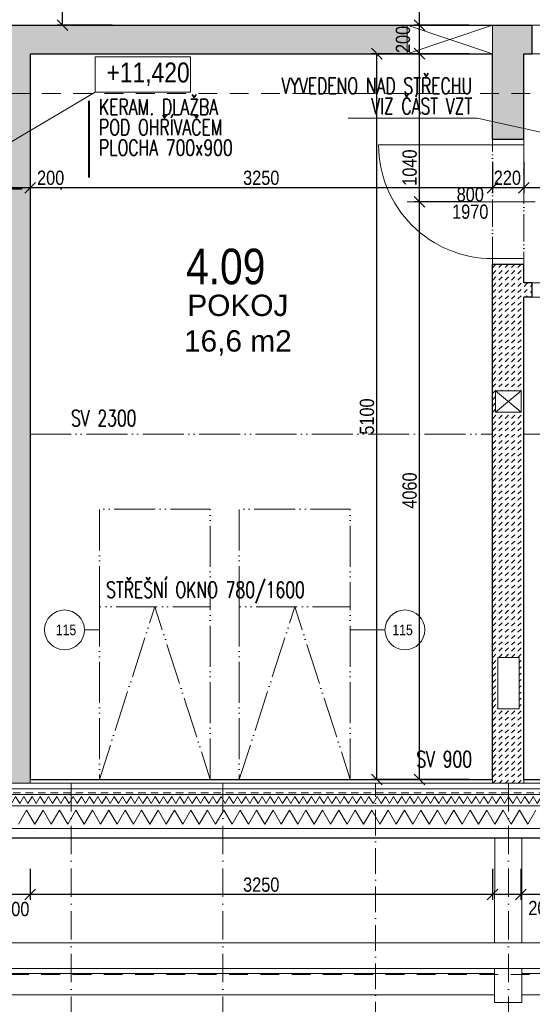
# Model space of a CAD drawing. Header units: millimetres. Extents: x -300958 to -108039, y 30118 to 292543.
# Tile 238 of 256: x -192795 to -189192, y 161125 to 168044. Entities that reach past the tile are written whole.
import ezdxf
from ezdxf.enums import TextEntityAlignment as Align

# ---------------------------------------------------------------- set-up
doc = ezdxf.new("R2010")
doc.units = ezdxf.units.MM
doc.header["$MEASUREMENT"] = 0
for name, pattern in [('ACAD_ISO05W100', [33, 24, -3, 0, -3, 0, -3]), ('ACAD_ISO10W100', [18, 12, -3, 0, -3]), ('CERCHOVANA1', [6, 4, -1, 0, -1]), ('DGN Style 2', [879.857395, 527.914437, -351.942958]), ('DGN Style 4', [1094.119168, 546.717885, -273.358943, 0.683397, -273.358943])]:
    doc.linetypes.add(name, pattern=pattern)
doc.layers.get('0').update_dxf_attribs({"lineweight": 13})
doc.layers.get('Defpoints').update_dxf_attribs({"color": 3, "lineweight": 13})
for name, color, linetype, lineweight in [('A_Krokev', 134, 'CERCHOVANA1', 9), ('A_Pozednice', 102, 'Continuous', 9), ('A_Vazné trámy', 52, 'Continuous', 9), ('A_Vodorovné prvky krovu', 133, 'Continuous', 9), ('dims', 7, 'Continuous', 9), ('dvere', 7, 'Continuous', 9), ('Materiály', 1, 'Continuous', 13), ('navrh', 1, 'Continuous', 9), ('popis', 7, 'Continuous', 9), ('PSV', 7, 'Continuous', 13), ('rez', 7, 'Continuous', 13), ('STAVEBNÍ ÚPRAVY', 7, 'Continuous', 13), ('tenka', 7, 'Continuous', 13), ('texts', 3, 'Continuous', 30), ('výškové kóty', 7, 'Continuous', 13), ('walls pod', 7, 'Continuous', 13), ('zařizovací předměty', 7, 'Continuous', 9)]:
    doc.layers.add(name, color=color, linetype=linetype, lineweight=lineweight)
doc.styles.add('GENERATED_STYLE_8', font='arial.ttf')
doc.styles.get("Standard").update_dxf_attribs({"font": 'txt.shx'})
doc.styles.add('STYLE-0', font='ARIALN.TTF')
doc.styles.add('Style-Arial', font='arial.ttf')
doc.dimstyles.new('arch', dxfattribs={"dimscale": 50, "dimtxt": 2.5, "dimasz": 2.5, "dimexe": 1.25, "dimexo": 0.9, "dimtad": 1, "dimdec": 0, "dimtxsty": 'STYLE-0', "dimblk": 'ARCHTICK', "dimcen": 2.5, "dimadec": 0, "dimazin": 0, "dimtfac": 1, "dimtdec": 0, "dimtmove": 2, "dimatfit": 3, "dimldrblk": 'ARCHTICK', "dimfxl": 0, "dimarcsym": 0})
pattern_1 = [(45, (31500, 0), (4e-15, 44.1941738), [31.25, -31.25])]

# ---------------------------------------------------------------- blocks, each defined once
blk = doc.blocks.new('_ArchTick')
at = {"color": 0, "linetype": 'ByBlock', "flags": 128}
blk.add_lwpolyline([(-0.5, -0.5), (0.5, 0.5)], dxfattribs=at)
blk = doc.blocks.new('*D2560')
at = {"layer": 'Defpoints', "color": 0, "linetype": 'Continuous'}
for p in [(-189272.6, 162152.4), (-185722.2, 162152.4), (-189272.6, 161895.6)]:
    blk.add_point(p, dxfattribs=at)
at = {"layer": 'dims', "color": 0, "linetype": 'Continuous', "lineweight": -2}
for p, q in [((-189272.6, 162077.4), (-189272.6, 161858.1)), ((-185722.2, 162077.4), (-185722.2, 161858.1)), ((-185722.2, 161895.6), (-189272.6, 161895.6))]:
    blk.add_line(p, q, dxfattribs=at)
at = {"layer": 'dims', "color": 0, "linetype": 'Continuous', "lineweight": -2, "xscale": 75, "yscale": 75, "zscale": 75, "rotation": 180}
blk.add_blockref('_ArchTick', (-189272.6, 161895.6), dxfattribs=at)
at = {"layer": 'dims', "color": 0, "linetype": 'Continuous', "lineweight": -2, "xscale": 75, "yscale": 75, "zscale": 75}
blk.add_blockref('_ArchTick', (-185722.2, 161895.6), dxfattribs=at)
at = {"layer": 'dims', "color": 0, "linetype": 'Continuous', "insert": (-187733, 161965.4), "char_height": 100, "attachment_point": 5, "style": 'STYLE-0'}
blk.add_mtext('3550', dxfattribs=at)
blk = doc.blocks.new('*D2561')
at = {"layer": 'Defpoints', "color": 0, "linetype": 'Continuous'}
for p in [(-192922.6, 162152.4), (-192722.6, 162152.4), (-192922.6, 161895.6)]:
    blk.add_point(p, dxfattribs=at)
at = {"layer": 'dims', "color": 0, "linetype": 'Continuous', "lineweight": -2}
for p, q in [((-192922.6, 162077.4), (-192922.6, 161858.1)), ((-192722.6, 162077.4), (-192722.6, 161858.1)), ((-192722.6, 161895.6), (-192922.6, 161895.6))]:
    blk.add_line(p, q, dxfattribs=at)
at = {"layer": 'dims', "color": 0, "linetype": 'Continuous', "lineweight": -2, "xscale": 75, "yscale": 75, "zscale": 75, "rotation": 180}
blk.add_blockref('_ArchTick', (-192922.6, 161895.6), dxfattribs=at)
at = {"layer": 'dims', "color": 0, "linetype": 'Continuous', "lineweight": -2, "xscale": 75, "yscale": 75, "zscale": 75}
blk.add_blockref('_ArchTick', (-192722.6, 161895.6), dxfattribs=at)
at = {"layer": 'dims', "color": 0, "linetype": 'Continuous', "insert": (-192822.6, 161794.1), "char_height": 100, "attachment_point": 5, "style": 'STYLE-0'}
blk.add_mtext('200', dxfattribs=at)
blk = doc.blocks.new('*D2565')
at = {"layer": 'Defpoints', "color": 0, "linetype": 'Continuous'}
for p in [(-189984.5, 169945), (-189572.6, 169945), (-189562.1, 168005)]:
    blk.add_point(p, dxfattribs=at)
at = {"layer": 'dims', "color": 0, "linetype": 'Continuous', "lineweight": -2}
for p, q in [((-189647.6, 169945), (-190022, 169945)), ((-189984.5, 168005), (-189984.5, 169945)), ((-189637.1, 168005), (-190022, 168005))]:
    blk.add_line(p, q, dxfattribs=at)
at = {"layer": 'dims', "color": 0, "linetype": 'Continuous', "lineweight": -2, "xscale": 75, "yscale": 75, "zscale": 75}
for p, rotation in [((-189984.5, 169945), 90), ((-189984.5, 168005), 270)]:
    blk.add_blockref('_ArchTick', p, dxfattribs=dict(at, rotation=rotation))
at = {"layer": 'dims', "color": 0, "linetype": 'Continuous', "insert": (-190054.3, 168975), "char_height": 100, "attachment_point": 5, "rotation": 90, "style": 'STYLE-0'}
blk.add_mtext('1940', dxfattribs=at)
blk = doc.blocks.new('*D2581')
at = {"layer": 'Defpoints', "color": 0, "linetype": 'Continuous'}
for p in [(-189984.5, 168005), (-189562.1, 168005), (-189562.1, 167805)]:
    blk.add_point(p, dxfattribs=at)
at = {"layer": 'dims', "color": 0, "linetype": 'Continuous', "lineweight": -2}
for p, q in [((-189637.1, 168005), (-190022, 168005)), ((-189984.5, 167805), (-189984.5, 168005)), ((-189637.1, 167805), (-190022, 167805))]:
    blk.add_line(p, q, dxfattribs=at)
at = {"layer": 'dims', "color": 0, "linetype": 'Continuous', "lineweight": -2, "xscale": 75, "yscale": 75, "zscale": 75}
for p, rotation in [((-189984.5, 168005), 90), ((-189984.5, 167805), 270)]:
    blk.add_blockref('_ArchTick', p, dxfattribs=dict(at, rotation=rotation))
at = {"layer": 'dims', "color": 0, "linetype": 'Continuous', "insert": (-190101.2, 167905), "char_height": 100, "attachment_point": 5, "rotation": 90, "style": 'STYLE-0'}
blk.add_mtext('200', dxfattribs=at)
blk = doc.blocks.new('*D2633')
at = {"layer": 'Defpoints', "color": 0, "linetype": 'Continuous'}
for p in [(-192722.6, 162152.4), (-189472.6, 162152.4), (-192722.6, 161895.6)]:
    blk.add_point(p, dxfattribs=at)
at = {"layer": 'dims', "color": 0, "linetype": 'Continuous', "lineweight": -2}
for p, q in [((-192722.6, 162077.4), (-192722.6, 161858.1)), ((-189472.6, 162077.4), (-189472.6, 161858.1)), ((-189472.6, 161895.6), (-192722.6, 161895.6))]:
    blk.add_line(p, q, dxfattribs=at)
at = {"layer": 'dims', "color": 0, "linetype": 'Continuous', "lineweight": -2, "xscale": 75, "yscale": 75, "zscale": 75, "rotation": 180}
blk.add_blockref('_ArchTick', (-192722.6, 161895.6), dxfattribs=at)
at = {"layer": 'dims', "color": 0, "linetype": 'Continuous', "lineweight": -2, "xscale": 75, "yscale": 75, "zscale": 75}
blk.add_blockref('_ArchTick', (-189472.6, 161895.6), dxfattribs=at)
at = {"layer": 'dims', "color": 0, "linetype": 'Continuous', "insert": (-191097.6, 161965.4), "char_height": 100, "attachment_point": 5, "style": 'STYLE-0'}
blk.add_mtext('3250', dxfattribs=at)
blk = doc.blocks.new('*D2634')
at = {"layer": 'Defpoints', "color": 0, "linetype": 'Continuous'}
for p in [(-189472.6, 162152.4), (-189272.6, 162152.4), (-189472.6, 161895.6)]:
    blk.add_point(p, dxfattribs=at)
at = {"layer": 'dims', "color": 0, "linetype": 'Continuous', "lineweight": -2}
for p, q in [((-189472.6, 162077.4), (-189472.6, 161858.1)), ((-189272.6, 162077.4), (-189272.6, 161858.1)), ((-189272.6, 161895.6), (-189472.6, 161895.6))]:
    blk.add_line(p, q, dxfattribs=at)
at = {"layer": 'dims', "color": 0, "linetype": 'Continuous', "lineweight": -2, "xscale": 75, "yscale": 75, "zscale": 75, "rotation": 180}
blk.add_blockref('_ArchTick', (-189472.6, 161895.6), dxfattribs=at)
at = {"layer": 'dims', "color": 0, "linetype": 'Continuous', "lineweight": -2, "xscale": 75, "yscale": 75, "zscale": 75}
blk.add_blockref('_ArchTick', (-189272.6, 161895.6), dxfattribs=at)
at = {"layer": 'dims', "color": 0, "linetype": 'Continuous', "insert": (-189125, 161801.4), "char_height": 100, "attachment_point": 5, "style": 'STYLE-0'}
blk.add_mtext('200', dxfattribs=at)
blk = doc.blocks.new('*D2168')
at = {"layer": 'Defpoints', "color": 0, "linetype": 'Continuous'}
for p in [(-189984.5, 166765), (-189572.6, 166765), (-189562.1, 162705)]:
    blk.add_point(p, dxfattribs=at)
at = {"layer": 'dims', "color": 0, "linetype": 'Continuous', "lineweight": -2}
for p, q in [((-189647.6, 166765), (-190022, 166765)), ((-189984.5, 162705), (-189984.5, 166765)), ((-189637.1, 162705), (-190022, 162705))]:
    blk.add_line(p, q, dxfattribs=at)
at = {"layer": 'dims', "color": 0, "linetype": 'Continuous', "lineweight": -2, "xscale": 75, "yscale": 75, "zscale": 75}
for p, rotation in [((-189984.5, 166765), 90), ((-189984.5, 162705), 270)]:
    blk.add_blockref('_ArchTick', p, dxfattribs=dict(at, rotation=rotation))
at = {"layer": 'dims', "color": 0, "linetype": 'Continuous', "insert": (-190054.3, 164735), "char_height": 100, "attachment_point": 5, "rotation": 90, "style": 'STYLE-0'}
blk.add_mtext('4060', dxfattribs=at)
blk = doc.blocks.new('*D2169')
at = {"layer": 'Defpoints', "color": 0, "linetype": 'Continuous'}
for p in [(-190284.5, 167805), (-189872.6, 167805), (-189862.1, 162705)]:
    blk.add_point(p, dxfattribs=at)
at = {"layer": 'dims', "color": 0, "linetype": 'Continuous', "lineweight": -2}
for p, q in [((-189947.6, 167805), (-190322, 167805)), ((-190284.5, 162705), (-190284.5, 167805)), ((-189937.1, 162705), (-190322, 162705))]:
    blk.add_line(p, q, dxfattribs=at)
at = {"layer": 'dims', "color": 0, "linetype": 'Continuous', "lineweight": -2, "xscale": 75, "yscale": 75, "zscale": 75}
for p, rotation in [((-190284.5, 167805), 90), ((-190284.5, 162705), 270)]:
    blk.add_blockref('_ArchTick', p, dxfattribs=dict(at, rotation=rotation))
at = {"layer": 'dims', "color": 0, "linetype": 'Continuous', "insert": (-190354.3, 165255), "char_height": 100, "attachment_point": 5, "rotation": 90, "style": 'STYLE-0'}
blk.add_mtext('5100', dxfattribs=at)
blk = doc.blocks.new('*D2170')
at = {"layer": 'Defpoints', "color": 0, "linetype": 'Continuous'}
for p in [(-189984.5, 167805), (-189572.6, 167805), (-189562.1, 166765)]:
    blk.add_point(p, dxfattribs=at)
at = {"layer": 'dims', "color": 0, "linetype": 'Continuous', "lineweight": -2}
for p, q in [((-189647.6, 167805), (-190022, 167805)), ((-189984.5, 166765), (-189984.5, 167805)), ((-189637.1, 166765), (-190022, 166765))]:
    blk.add_line(p, q, dxfattribs=at)
at = {"layer": 'dims', "color": 0, "linetype": 'Continuous', "lineweight": -2, "xscale": 75, "yscale": 75, "zscale": 75}
for p, rotation in [((-189984.5, 167805), 90), ((-189984.5, 166765), 270)]:
    blk.add_blockref('_ArchTick', p, dxfattribs=dict(at, rotation=rotation))
at = {"layer": 'dims', "color": 0, "linetype": 'Continuous', "insert": (-190054.3, 167004.3), "char_height": 100, "attachment_point": 5, "rotation": 90, "style": 'STYLE-0'}
blk.add_mtext('1040', dxfattribs=at)
blk = doc.blocks.new('*D2208')
at = {"layer": 'Defpoints', "color": 0, "linetype": 'Continuous'}
for p in [(-192922.6, 167119.1), (-192722.6, 167119.1), (-192922.6, 166862.4)]:
    blk.add_point(p, dxfattribs=at)
at = {"layer": 'dims', "color": 0, "linetype": 'Continuous', "lineweight": -2}
for p, q in [((-192922.6, 167044.1), (-192922.6, 166824.9)), ((-192722.6, 167044.1), (-192722.6, 166824.9)), ((-192722.6, 166862.4), (-192922.6, 166862.4))]:
    blk.add_line(p, q, dxfattribs=at)
at = {"layer": 'dims', "color": 0, "linetype": 'Continuous', "lineweight": -2, "xscale": 75, "yscale": 75, "zscale": 75, "rotation": 180}
blk.add_blockref('_ArchTick', (-192922.6, 166862.4), dxfattribs=at)
at = {"layer": 'dims', "color": 0, "linetype": 'Continuous', "lineweight": -2, "xscale": 75, "yscale": 75, "zscale": 75}
blk.add_blockref('_ArchTick', (-192722.6, 166862.4), dxfattribs=at)
at = {"layer": 'dims', "color": 0, "linetype": 'Continuous', "insert": (-192577.5, 166932.2), "char_height": 100, "attachment_point": 5, "style": 'STYLE-0'}
blk.add_mtext('200', dxfattribs=at)
blk = doc.blocks.new('*D2209')
at = {"layer": 'Defpoints', "color": 0, "linetype": 'Continuous'}
for p in [(-192722.6, 167119.1), (-189472.6, 167119.1), (-192722.6, 166862.4)]:
    blk.add_point(p, dxfattribs=at)
at = {"layer": 'dims', "color": 0, "linetype": 'Continuous', "lineweight": -2}
for p, q in [((-192722.6, 167044.1), (-192722.6, 166824.9)), ((-189472.6, 167044.1), (-189472.6, 166824.9)), ((-189472.6, 166862.4), (-192722.6, 166862.4))]:
    blk.add_line(p, q, dxfattribs=at)
at = {"layer": 'dims', "color": 0, "linetype": 'Continuous', "lineweight": -2, "xscale": 75, "yscale": 75, "zscale": 75, "rotation": 180}
blk.add_blockref('_ArchTick', (-192722.6, 166862.4), dxfattribs=at)
at = {"layer": 'dims', "color": 0, "linetype": 'Continuous', "lineweight": -2, "xscale": 75, "yscale": 75, "zscale": 75}
blk.add_blockref('_ArchTick', (-189472.6, 166862.4), dxfattribs=at)
at = {"layer": 'dims', "color": 0, "linetype": 'Continuous', "insert": (-191097.6, 166932.2), "char_height": 100, "attachment_point": 5, "style": 'STYLE-0'}
blk.add_mtext('3250', dxfattribs=at)
blk = doc.blocks.new('*D2210')
at = {"layer": 'Defpoints', "color": 0, "linetype": 'Continuous'}
for p in [(-189472.6, 167119.1), (-189252.6, 167119.1), (-189472.6, 166862.4)]:
    blk.add_point(p, dxfattribs=at)
at = {"layer": 'dims', "color": 0, "linetype": 'Continuous', "lineweight": -2}
for p, q in [((-189472.6, 167044.1), (-189472.6, 166824.9)), ((-189252.6, 167044.1), (-189252.6, 166824.9)), ((-189252.6, 166862.4), (-189472.6, 166862.4))]:
    blk.add_line(p, q, dxfattribs=at)
at = {"layer": 'dims', "color": 0, "linetype": 'Continuous', "lineweight": -2, "xscale": 75, "yscale": 75, "zscale": 75, "rotation": 180}
blk.add_blockref('_ArchTick', (-189472.6, 166862.4), dxfattribs=at)
at = {"layer": 'dims', "color": 0, "linetype": 'Continuous', "lineweight": -2, "xscale": 75, "yscale": 75, "zscale": 75}
blk.add_blockref('_ArchTick', (-189252.6, 166862.4), dxfattribs=at)
at = {"layer": 'dims', "color": 0, "linetype": 'Continuous', "insert": (-189367.8, 166932.2), "char_height": 100, "attachment_point": 5, "style": 'STYLE-0'}
blk.add_mtext('220', dxfattribs=at)
blk = doc.blocks.new('*D2211')
at = {"layer": 'Defpoints', "color": 0, "linetype": 'Continuous'}
for p in [(-189252.6, 167119.1), (-188052.6, 167101.3), (-189252.6, 166862.4)]:
    blk.add_point(p, dxfattribs=at)
at = {"layer": 'dims', "color": 0, "linetype": 'Continuous', "lineweight": -2}
for p, q in [((-189252.6, 167044.1), (-189252.6, 166824.9)), ((-188052.6, 167026.3), (-188052.6, 166824.9)), ((-188052.6, 166862.4), (-189252.6, 166862.4))]:
    blk.add_line(p, q, dxfattribs=at)
at = {"layer": 'dims', "color": 0, "linetype": 'Continuous', "lineweight": -2, "xscale": 75, "yscale": 75, "zscale": 75, "rotation": 180}
blk.add_blockref('_ArchTick', (-189252.6, 166862.4), dxfattribs=at)
at = {"layer": 'dims', "color": 0, "linetype": 'Continuous', "lineweight": -2, "xscale": 75, "yscale": 75, "zscale": 75}
blk.add_blockref('_ArchTick', (-188052.6, 166862.4), dxfattribs=at)
at = {"layer": 'dims', "color": 0, "linetype": 'Continuous', "insert": (-188662.6, 166932.2), "char_height": 100, "attachment_point": 5, "style": 'STYLE-0'}
blk.add_mtext('1200', dxfattribs=at)
blk = doc.blocks.new('*D2272')
at = {"layer": 'Defpoints', "color": 0, "linetype": 'Continuous'}
for p in [(-192493.3, 168912.4), (-192081.5, 168912.4), (-192071, 168005)]:
    blk.add_point(p, dxfattribs=at)
at = {"layer": 'dims', "color": 0, "linetype": 'Continuous', "lineweight": -2}
for p, q in [((-192156.5, 168912.4), (-192530.8, 168912.4)), ((-192493.3, 168005), (-192493.3, 168912.4)), ((-192146, 168005), (-192530.8, 168005))]:
    blk.add_line(p, q, dxfattribs=at)
at = {"layer": 'dims', "color": 0, "linetype": 'Continuous', "lineweight": -2, "xscale": 75, "yscale": 75, "zscale": 75}
for p, rotation in [((-192493.3, 168912.4), 90), ((-192493.3, 168005), 270)]:
    blk.add_blockref('_ArchTick', p, dxfattribs=dict(at, rotation=rotation))
at = {"layer": 'dims', "color": 0, "linetype": 'Continuous', "insert": (-192563.1, 168458.7), "char_height": 100, "attachment_point": 5, "rotation": 90, "style": 'STYLE-0'}
blk.add_mtext('907', dxfattribs=at)

msp = doc.modelspace()

# ---------------------------------------------------------------- hatches: boundary and pattern name
at = {"layer": 'Materiály', "linetype": 'Continuous'}
h = msp.add_hatch(dxfattribs=at)
h.set_pattern_fill('DASH', color=256, scale=250, angle=45, style=0)
h.set_pattern_definition(pattern_1)
h.paths.add_polyline_path([(-192922.6, 165422.3), (-192922.6, 165302.1), (-192722.6, 165302.1), (-192722.6, 165422.4)])
h.paths.add_polyline_path([(-190177.2, 167788.9), (-190177.2, 168021.1), (-190025.1, 168021.1), (-190025.1, 167788.9)], flags=9)
h.paths.add_polyline_path([(-192922.6, 162680), (-192722.6, 162680), (-192722.6, 165302.1), (-192922.6, 165302.1)])
h.paths.add_polyline_path([(-193612.6, 166655), (-193612.6, 166555), (-192922.6, 166555), (-192922.6, 165422.3), (-192722.6, 165422.4), (-192722.6, 166856.7), (-192922.6, 166856.7), (-192922.6, 166655)])
h.paths.add_polyline_path([(-189472.6, 168005), (-189472.6, 167205), (-189252.6, 167205), (-189252.6, 167805), (-189192.6, 167805), (-189192.6, 168005)])
h.paths.add_polyline_path([(-190072.6, 167805), (-190072.6, 168005), (-192922.6, 168005), (-192922.6, 166856.7), (-192722.6, 166856.7), (-192722.6, 167805)])
h = msp.add_hatch(dxfattribs=at)
h.set_pattern_fill('DASH', color=256, scale=250, angle=45, style=0)
h.set_pattern_definition(pattern_1)
h.paths.add_polyline_path([(-189270.3, 165285.4), (-189270.3, 165435.4), (-189450.3, 165435.4), (-189450.3, 165285.4)], flags=16)
h.paths.add_polyline_path([(-189472.6, 162680), (-189252.6, 162680), (-189252.6, 166095), (-189192.6, 166095), (-189192.6, 166195), (-189252.6, 166195), (-189252.6, 166325), (-189472.6, 166325)])
h.paths.add_polyline_path([(-189435.3, 163201.7), (-189435.3, 163561.7), (-189285.3, 163561.7), (-189285.3, 163201.7)])

# ---------------------------------------------------------------- linework, layer by layer
at = {"layer": 'A_Krokev', "ltscale": 50}
for p, q in [((-192433.6, 162680), (-192433.6, 160969.8)), ((-191367, 162680), (-191367, 160961.8)), ((-189360.3, 162680), (-189360.3, 160961.8))]:
    msp.add_line(p, q, dxfattribs=at)
at = {"layer": 'A_Pozednice', "ltscale": 0.4}
for points in [[(-189457.1, 161341.3), (-193263.5, 161341.3)], [(-185685, 161341.3), (-189267.1, 161341.3)], [(-193263.5, 161191.3), (-189457.1, 161191.3)], [(-189267.1, 161191.3), (-185685.9, 161192.1)]]:
    msp.add_lwpolyline(points, dxfattribs=at)
at = {"layer": 'A_Vazné trámy', "ltscale": 0.4}
for points in [[(-189457.1, 161557.8), (-189456.6, 162295)], [(-189267, 162295), (-189267.1, 161557.8)], [(-189267.1, 161377.8), (-189267.1, 161138.1), (-189457.1, 161138.1), (-189457.1, 161377.8)]]:
    msp.add_lwpolyline(points, dxfattribs=at)
at = {"layer": 'A_Vodorovné prvky krovu'}
for points in [[(-185405.1, 176548.9), (-201068.5, 176548.9), (-201068.5, 160214.6), (-194934.8, 160214.6), (-194934.8, 161377.8), (-185284.9, 161377.8)], [(-185405.1, 176548.9), (-201068.5, 176548.9), (-201068.5, 160214.6), (-194934.8, 160214.6), (-194934.8, 161377.8), (-185284.9, 161377.8)], [(-185405.1, 176368.9), (-200888.5, 176368.9), (-200888.5, 160394.6), (-195114.8, 160394.6), (-195114.8, 161557.8), (-185284.9, 161557.8)], [(-185405.1, 176368.9), (-200888.5, 176368.9), (-200888.5, 160394.6), (-195114.8, 160394.6), (-195114.8, 161557.8), (-185284.9, 161557.8)]]:
    msp.add_lwpolyline(points, dxfattribs=at)
at = {"layer": 'dvere', "ltscale": 8}
for p, q in [((-188312.6, 168005), (-189192.6, 168005)), ((-189192.6, 167805), (-188312.6, 167805))]:
    msp.add_line(p, q, dxfattribs=at)
at = {"layer": 'dvere', "linetype": 'ACAD_ISO05W100', "ltscale": 8}
for p, q in [((-189472.6, 166325), (-189472.6, 167205)), ((-189252.6, 167205), (-189252.6, 166325)), ((-188312.6, 166195), (-189192.6, 166195)), ((-189192.6, 166095), (-188312.6, 166095))]:
    msp.add_line(p, q, dxfattribs=at)
at = {"layer": 'dvere', "linetype": 'Continuous'}
for p, q in [((-189472.6, 167165), (-189252.6, 167165)), ((-189172.6, 166765), (-190072.6, 166765)), ((-189472.6, 166365), (-189252.6, 166365))]:
    msp.add_line(p, q, dxfattribs=at)
at = {"layer": 'dvere', "linetype": 'Continuous', "flags": 128}
msp.add_lwpolyline([(-189472.6, 167165), (-190272.6, 167165, 0.414214), (-189472.6, 166365)], format="xyb", dxfattribs=at)
at = {"layer": 'Materiály', "linetype": 'Continuous'}
for p, q in [((-194425.4, 162680), (-185697.2, 162680)), ((-192722.6, 162705), (-192722.6, 162680)), ((-189472.6, 162705), (-189472.6, 162680)), ((-189252.6, 162705), (-189252.6, 162680)), ((-194425.4, 162640), (-185657.2, 162640)), ((-194425.4, 162600), (-185617.2, 162600)), ((-194425.4, 162520), (-185423.4, 162520)), ((-194882.6, 162360), (-185424.4, 162360))]:
    msp.add_line(p, q, dxfattribs=at)
at = {"layer": 'Materiály', "linetype": 'Continuous', "flags": 128}
for points in [[(-192852.3, 162535), (-192823.5, 162585), (-192794.6, 162535), (-192765.7, 162585), (-192736.9, 162535), (-192708, 162585), (-192679.1, 162535), (-192650.3, 162585), (-192621.4, 162535), (-192592.5, 162585), (-192563.7, 162535), (-192534.8, 162585), (-192505.9, 162535), (-192477.1, 162585), (-192448.2, 162535), (-192419.3, 162585), (-192390.4, 162535), (-192361.6, 162585), (-192332.7, 162535), (-192303.8, 162585), (-192275, 162535), (-192246.1, 162585), (-192217.2, 162535), (-192217.2, 162535)], [(-192217.2, 162535), (-192188.4, 162585), (-192159.5, 162535), (-192130.6, 162585), (-192101.8, 162535), (-192072.9, 162585), (-192044, 162535), (-192015.2, 162585), (-191986.3, 162535), (-191957.4, 162585), (-191928.6, 162535), (-191899.7, 162585), (-191870.8, 162535), (-191842, 162585), (-191813.1, 162535), (-191784.2, 162585), (-191755.4, 162535), (-191726.5, 162585), (-191697.6, 162535), (-191668.8, 162585), (-191639.9, 162535), (-191639.9, 162535)], [(-191062.5, 162535), (-191091.4, 162585), (-191120.3, 162535), (-191149.1, 162585), (-191178, 162535), (-191206.9, 162585), (-191235.7, 162535), (-191264.6, 162585), (-191293.5, 162535), (-191322.4, 162585), (-191351.2, 162535), (-191380.1, 162585), (-191409, 162535), (-191437.8, 162585), (-191466.7, 162535), (-191495.6, 162585), (-191524.4, 162535), (-191553.3, 162585), (-191582.2, 162535), (-191611, 162585), (-191639.9, 162535), (-191639.9, 162535)], [(-190427.5, 162535), (-190456.3, 162585), (-190485.2, 162535), (-190514.1, 162585), (-190542.9, 162535), (-190571.8, 162585), (-190600.7, 162535), (-190629.5, 162585), (-190658.4, 162535), (-190687.3, 162585), (-190716.1, 162535), (-190745, 162585), (-190773.9, 162535), (-190802.7, 162585), (-190831.6, 162535), (-190860.5, 162585), (-190889.3, 162535), (-190918.2, 162585), (-190947.1, 162535), (-190975.9, 162585), (-191004.8, 162535), (-191033.7, 162585), (-191062.5, 162535), (-191062.5, 162535)], [(-190427.5, 162535), (-190398.6, 162585), (-190369.7, 162535), (-190340.9, 162585), (-190312, 162535), (-190283.1, 162585), (-190254.3, 162535), (-190225.4, 162585), (-190196.5, 162535), (-190167.7, 162585), (-190138.8, 162535), (-190109.9, 162585), (-190081, 162535), (-190052.2, 162585), (-190023.3, 162535), (-189994.4, 162585), (-189965.6, 162535), (-189936.7, 162585), (-189907.8, 162535), (-189879, 162585), (-189850.1, 162535), (-189821.2, 162585), (-189792.4, 162535), (-189792.4, 162535)], [(-189792.4, 162535), (-189763.5, 162585), (-189734.6, 162535), (-189705.8, 162585), (-189676.9, 162535), (-189648, 162585), (-189619.2, 162535), (-189590.3, 162585), (-189561.4, 162535), (-189532.6, 162585), (-189503.7, 162535), (-189474.8, 162585), (-189446, 162535), (-189417.1, 162585), (-189388.2, 162535), (-189359.4, 162585), (-189330.5, 162535), (-189301.6, 162585), (-189272.8, 162535), (-189243.9, 162585), (-189215, 162535), (-189215, 162535)], [(-188637.7, 162535), (-188666.5, 162585), (-188695.4, 162535), (-188724.3, 162585), (-188753.1, 162535), (-188782, 162585), (-188810.9, 162535), (-188839.7, 162585), (-188868.6, 162535), (-188897.5, 162585), (-188926.3, 162535), (-188955.2, 162585), (-188984.1, 162535), (-189013, 162585), (-189041.8, 162535), (-189070.7, 162585), (-189099.6, 162535), (-189128.4, 162585), (-189157.3, 162535), (-189186.2, 162585), (-189215, 162535), (-189215, 162535)], [(-192804.1, 162390), (-192746.4, 162490), (-192688.6, 162390), (-192630.9, 162490), (-192573.2, 162390), (-192515.4, 162490), (-192457.7, 162390), (-192457.7, 162390)], [(-190032.8, 162390), (-190090.6, 162490), (-190148.3, 162390), (-190206, 162490), (-190263.8, 162390), (-190321.5, 162490), (-190379.2, 162390), (-190437, 162490), (-190494.7, 162390), (-190552.4, 162490), (-190610.2, 162390), (-190667.9, 162490), (-190725.7, 162390), (-190783.4, 162490), (-190841.1, 162390), (-190898.9, 162490), (-190956.6, 162390), (-191014.3, 162490), (-191072.1, 162390), (-191129.8, 162490), (-191187.5, 162390), (-191245.3, 162490), (-191303, 162390), (-191360.7, 162490), (-191418.5, 162390), (-191476.2, 162490), (-191533.9, 162390), (-191591.7, 162490), (-191649.4, 162390), (-191707.2, 162490), (-191764.9, 162390), (-191822.6, 162490), (-191880.4, 162390), (-191938.1, 162490), (-191995.8, 162390), (-192053.6, 162490), (-192111.3, 162390), (-192169, 162490), (-192226.8, 162390), (-192284.5, 162490), (-192342.2, 162390), (-192400, 162490), (-192457.7, 162390), (-192457.7, 162390)], [(-189166.8, 162490), (-189224.5, 162390), (-189282.3, 162490), (-189340, 162390), (-189397.7, 162490), (-189455.5, 162390), (-189513.2, 162490), (-189571, 162390), (-189628.7, 162490), (-189686.4, 162390), (-189744.2, 162490), (-189801.9, 162390), (-189859.6, 162490), (-189917.4, 162390), (-189975.1, 162490), (-190032.8, 162390), (-190032.8, 162390)]]:
    msp.add_lwpolyline(points, dxfattribs=at)
at = {"layer": 'navrh', "linetype": 'Continuous', "lineweight": 30}
for p, q in [((-189192.6, 167805), (-189192.6, 168005)), ((-192722.6, 167805), (-192722.6, 162705)), ((-189472.6, 167205), (-189472.6, 167805)), ((-189252.6, 167205), (-189252.6, 167805)), ((-189472.6, 167205), (-189252.6, 167205)), ((-189472.6, 166325), (-189252.6, 166325)), ((-189472.6, 162705), (-189472.6, 166325)), ((-189252.6, 166195), (-189252.6, 166325)), ((-189192.6, 166195), (-189252.6, 166195)), ((-189192.6, 166095), (-189192.6, 166195)), ((-189192.6, 166095), (-189252.6, 166095)), ((-189252.6, 162705), (-189252.6, 166095)), ((-192722.6, 162705), (-189472.6, 162705)), ((-189252.6, 162705), (-185722.2, 162705)), ((-195042.6, 162295), (-185423.5, 162295))]:
    msp.add_line(p, q, dxfattribs=at)
at = {"layer": 'navrh', "linetype": 'ACAD_ISO10W100', "ltscale": 15}
msp.add_line((-190294.6, 160961.8), (-190294.6, 162680), dxfattribs=at)
at = {"layer": 'navrh', "linetype": 'DGN Style 2', "lineweight": 0, "ltscale": 0.1}
msp.add_line((-194425.4, 162610), (-185617.2, 162610), dxfattribs=at)
at = {"layer": 'navrh', "linetype": 'Continuous', "lineweight": 30, "flags": 128}
for points in [[(-192922.6, 168005), (-192922.6, 168005), (-189192.6, 168005)], [(-192722.6, 167805), (-189472.6, 167805)], [(-189252.6, 167805), (-189192.6, 167805)]]:
    msp.add_lwpolyline(points, dxfattribs=at)
at = {"layer": 'navrh', "linetype": 'ACAD_ISO05W100', "ltscale": 12, "flags": 128}
for points in [[(-192722.6, 165132), (-189472.6, 165132)], [(-189252.6, 165132), (-185722.2, 165132)], [(-192235.4, 163917), (-192235.4, 164605), (-191455.4, 164605), (-191455.4, 163917)], [(-191251.9, 163917), (-191251.9, 164605), (-190471.9, 164605), (-190471.9, 163917)], [(-191455.4, 162705), (-191455.4, 163917), (-192235.4, 163917), (-192235.4, 162705), (-191845.4, 163917), (-191455.4, 162705), (-192235.4, 162705)], [(-190471.9, 162705), (-190471.9, 163917), (-191251.9, 163917), (-191251.9, 162705), (-190861.9, 163917), (-190471.9, 162705), (-191251.9, 162705)]]:
    msp.add_lwpolyline(points, dxfattribs=at)
at = {"layer": 'PSV', "linetype": 'Continuous', "lineweight": 0}
for p, q in [((-192340.2, 163756.2), (-192235.4, 163756.2)), ((-190228.2, 163756.2), (-190471.9, 163756.2))]:
    msp.add_line(p, q, dxfattribs=at)
for centre in [(-192480.2, 163756.2), (-190088.1, 163756.2)]:
    msp.add_circle(centre, 140.1, dxfattribs=at)
at = {"layer": 'rez', "linetype": 'DGN Style 4', "lineweight": 40, "flags": 128}
msp.add_lwpolyline([(-193732.6, 166171.7), (-193732.6, 166856.7), (-192307.6, 166856.7), (-192307.6, 167472.7)], dxfattribs=at)
at = {"layer": 'STAVEBNÍ ÚPRAVY', "linetype": 'Continuous', "lineweight": 13}
for p, q in [((-190072.6, 167805), (-189472.6, 168005)), ((-189472.6, 167805), (-190072.6, 168005))]:
    msp.add_line(p, q, dxfattribs=at)
at = {"layer": 'STAVEBNÍ ÚPRAVY', "linetype": 'Continuous', "lineweight": 13, "flags": 128}
msp.add_lwpolyline([(-190072.6, 168005), (-189472.6, 168005), (-189472.6, 167805), (-190072.6, 167805)], close=True, dxfattribs=at)
at = {"layer": 'tenka', "linetype": 'DGN Style 2', "lineweight": 0, "ltscale": 0.25}
msp.add_line((-185472.6, 161335), (-194372.6, 161335), dxfattribs=at)
at = {"layer": 'tenka', "linetype": 'Continuous', "flags": 128}
msp.add_lwpolyline([(-189450.3, 165435.4), (-189270.3, 165435.4), (-189270.3, 165285.4), (-189450.3, 165285.4)], close=True, dxfattribs=at)
for points in [[(-189450.3, 165435.4), (-189270.3, 165285.4), (-189450.3, 165285.4), (-189270.3, 165435.4)], [(-189435.3, 163201.7), (-189285.3, 163201.7), (-189285.3, 163561.7), (-189435.3, 163561.7), (-189435.3, 163201.7)]]:
    msp.add_lwpolyline(points, dxfattribs=at)
at = {"layer": 'výškové kóty', "linetype": 'Continuous', "lineweight": 0, "flags": 128}
msp.add_lwpolyline([(-192265.5, 167783.8), (-191594.8, 167783.8), (-191594.8, 167534.3), (-192265.5, 167534.3)], close=True, dxfattribs=at)
at = {"layer": 'walls pod', "linetype": 'DGN Style 2', "ltscale": 0.25}
msp.add_line((-185467.6, 167525), (-194372.6, 167525), dxfattribs=at)
at = {"layer": 'zařizovací předměty', "linetype": 'Continuous', "flags": 128}
for points in [[(-192990.6, 167105), (-192265.5, 167534.3), (-191594.8, 167534.3)], [(-189102.5, 167246), (-189579.4, 167351.8), (-190487.1, 167351.8)]]:
    msp.add_lwpolyline(points, dxfattribs=at)

# ---------------------------------------------------------------- texts
at = {"layer": 'dvere', "linetype": 'Continuous', "insert": (-189628.5, 166754.8), "char_height": 100, "attachment_point": 5, "line_spacing_factor": 0.72871, "style": 'STYLE-0'}
msp.add_mtext('800\\P1970', dxfattribs=at)
at = {"layer": 'popis', "linetype": 'Continuous', "lineweight": 0, "insert": (-191261.9, 165897.7), "char_height": 150, "width": 1303.837, "attachment_point": 5, "style": 'GENERATED_STYLE_8'}
msp.add_mtext('POKOJ\\P16,6 m2', dxfattribs=at)
at = {"layer": 'popis', "linetype": 'Continuous', "char_height": 112, "attachment_point": 4, "rotation": 0.00116, "line_spacing_factor": 0.765173, "style": 'Style-Arial'}
for s, insert in [('{\\Fromans|c238;\\W0.71429;SV 2300}', (-192434.2, 165243.7)), ('{\\Fromans|c238;\\W0.71429;STŘEŠNÍ OKNO 780/1600}', (-192187.4, 164019.6)), ('{\\Fromans|c238;\\W0.71429;SV 900}', (-190007.1, 162847.4))]:
    msp.add_mtext(s, dxfattribs=dict(at, insert=insert))
at = {"layer": 'PSV', "linetype": 'Continuous', "lineweight": 0, "style": 'STYLE-0'}
for p in [(-192469.4, 163756.2), (-190104.1, 163756.2)]:
    msp.add_text('115', height=75, dxfattribs=at).set_placement(p, align=Align.MIDDLE_CENTER)
at = {"layer": 'texts', "linetype": 'Continuous', "lineweight": 0, "insert": (-191347, 166307.7), "char_height": 250, "width": 788.673, "attachment_point": 5, "line_spacing_factor": 0.722892}
msp.add_mtext('\\fArial Narrow|b0|i0|c238|p39;4.09', dxfattribs=at)
at = {"layer": 'výškové kóty', "linetype": 'Continuous', "lineweight": 0, "insert": (-192185, 167742.9), "char_height": 140, "width": 1046.843, "attachment_point": 1, "style": 'STYLE-0'}
msp.add_mtext('+11,420', dxfattribs=at)
at = {"layer": 'zařizovací předměty', "linetype": 'Continuous', "char_height": 112, "line_spacing_factor": 0.765173, "style": 'Style-Arial'}
for s, insert, attachment_point, rotation in [('{\\Fromans|c238;\\W0.71429;VYVEDENO NAD STŘECHU\\PVIZ ČÁST VZT}', (-189614.5, 167507.5), 6, 359.99884), ('{\\Fromans|c238;\\W0.71429;KERAM. DLAŽBA\\PPOD OHŘÍVAČEM\\PPLOCHA 700x900}', (-192237.6, 167287.4), 4, 0.00116)]:
    msp.add_mtext(s, dxfattribs=dict(at, insert=insert, attachment_point=attachment_point, rotation=rotation))

# ---------------------------------------------------------------- dimensions: what is measured, and where the dimension line sits
at = {"layer": 'dims', "linetype": 'Continuous'}
for base, p1, p2, angle, override, picture, middle in [((-189984.5, 169945), (-189562.1, 168005), (-189572.6, 169945), 90, {"dimtxt": 2, "dimasz": 1.5, "dimexe": 0.75, "dimexo": 1.5, "dimgap": 0.375, "dimcen": 2e-05}, '*D2565', (-190054.3, 168975)), ((-192493.3, 168912.4), (-192071, 168005), (-192081.5, 168912.4), 90, {"dimtxt": 2, "dimasz": 1.5, "dimexe": 0.75, "dimexo": 1.5, "dimgap": 0.375, "dimcen": 2e-05}, '*D2272', (-192563.1, 168458.7)), ((-189984.5, 168005), (-189562.1, 167805), (-189562.1, 168005), 90, {"dimtxt": 2, "dimasz": 1.5, "dimexe": 0.75, "dimexo": 1.5, "dimgap": 0.375, "dimcen": 2e-05}, '*D2581', (-190101.2, 167905)), ((-190284.5, 167805), (-189862.1, 162705), (-189872.6, 167805), 90, {"dimtxt": 2, "dimasz": 1.5, "dimexe": 0.75, "dimexo": 1.5, "dimgap": 0.375, "dimcen": 2e-05}, '*D2169', (-190354.3, 165255)), ((-189984.5, 166765), (-189562.1, 162705), (-189572.6, 166765), 90, {"dimtxt": 2, "dimasz": 1.5, "dimexe": 0.75, "dimexo": 1.5, "dimgap": 0.375, "dimcen": 2e-05}, '*D2168', (-190054.3, 164735)), ((-192722.6, 161895.6), (-189472.6, 162152.4), (-192722.6, 162152.4), 180, {"dimtxt": 2, "dimasz": 1.5, "dimexe": 0.75, "dimexo": 1.5, "dimgap": 0.375, "dimcen": 0.001}, '*D2633', (-191097.6, 161965.4))]:
    dim = msp.add_linear_dim(base=base, p1=p1, p2=p2, angle=angle, dimstyle='arch', override=override, dxfattribs=at)
    dim.commit()
    dim.dimension.update_dxf_attribs({"geometry": picture, "text_midpoint": middle})
for base, p1, p2, angle, override, picture, middle in [((-189984.5, 167805), (-189562.1, 166765), (-189572.6, 167805), 90, {"dimtxt": 2, "dimasz": 1.5, "dimexe": 0.75, "dimexo": 1.5, "dimgap": 0.375, "dimcen": 2e-05}, '*D2170', (-190054.3, 167004.3)), ((-192922.6, 166862.4), (-192722.6, 167119.1), (-192922.6, 167119.1), 180, {"dimtxt": 2, "dimasz": 1.5, "dimexe": 0.75, "dimexo": 1.5, "dimgap": 0.375, "dimcen": 0.001}, '*D2208', (-192577.5, 166932.2)), ((-192722.6, 166862.4), (-189472.6, 167119.1), (-192722.6, 167119.1), 180, {"dimtxt": 2, "dimasz": 1.5, "dimexe": 0.75, "dimexo": 1.5, "dimgap": 0.375, "dimcen": 0.001}, '*D2209', (-191097.6, 166932.2)), ((-189472.6, 166862.4), (-189252.6, 167119.1), (-189472.6, 167119.1), 180, {"dimtxt": 2, "dimasz": 1.5, "dimexe": 0.75, "dimexo": 1.5, "dimgap": 0.375, "dimcen": 0.001}, '*D2210', (-189367.8, 166932.2)), ((-189252.6, 166862.4), (-188052.6, 167101.3), (-189252.6, 167119.1), 180, {"dimtxt": 2, "dimasz": 1.5, "dimexe": 0.75, "dimexo": 1.5, "dimgap": 0.375, "dimcen": 0.001}, '*D2211', (-188662.6, 166932.2)), ((-192922.6, 161895.6), (-192722.6, 162152.4), (-192922.6, 162152.4), 180, {"dimtxt": 2, "dimasz": 1.5, "dimexe": 0.75, "dimexo": 1.5, "dimgap": 0.375, "dimcen": 0.001}, '*D2561', (-192822.6, 161794.1)), ((-189472.6, 161895.6), (-189272.6, 162152.4), (-189472.6, 162152.4), 180, {"dimtxt": 2, "dimasz": 1.5, "dimexe": 0.75, "dimexo": 1.5, "dimgap": 0.375, "dimcen": 0.001}, '*D2634', (-189125, 161801.4)), ((-189272.6, 161895.6), (-185722.2, 162152.4), (-189272.6, 162152.4), 180, {"dimtxt": 2, "dimasz": 1.5, "dimexe": 0.75, "dimexo": 1.5, "dimgap": 0.375, "dimcen": 0.001}, '*D2560', (-187733, 161965.4))]:
    dim = msp.add_linear_dim(base=base, p1=p1, p2=p2, angle=angle, dimstyle='arch', override=override, dxfattribs=at)
    dim.commit()
    dim.dimension.update_dxf_attribs({"geometry": picture, "text_midpoint": middle, "dimtype": 160})

doc.saveas('drawing.dxf')
